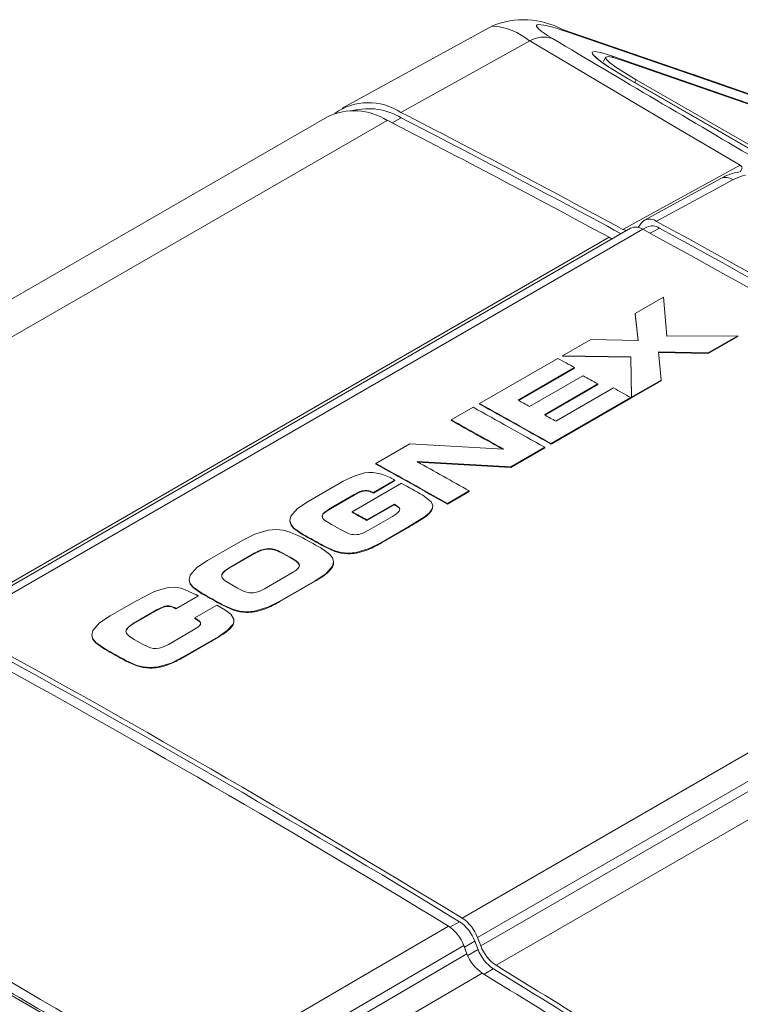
# Model space of a CAD drawing. Header units: millimetres. Extents: x 5 to 415, y 5 to 292.
# Tile 8 of 40: x 178 to 200, y 58 to 88. Entities that reach past the tile are written whole.
import ezdxf

# ---------------------------------------------------------------- set-up
doc = ezdxf.new("R2010")
doc.units = ezdxf.units.MM

msp = doc.modelspace()

# ---------------------------------------------------------------- linework, layer by layer
at = {"color": 7, "linetype": 'Continuous', "lineweight": 15}
for p, q in [((192.483, 87.755), (187.841, 85.206)), ((198.688, 86.247), (194.649, 87.636)), ((195.982, 86.782), (195.916, 86.648)), ((196.502, 86.685), (202.301, 84.678)), ((196.659, 86.129), (196.671, 86.124)), ((224.248, 70.204), (196.671, 86.124)), ((224.505, 70.168), (196.928, 86.088)), ((202.467, 84.925), (198.693, 86.245)), ((187.391, 84.947), (166.178, 72.701)), ((199.536, 83.038), (197.178, 81.75)), ((196.748, 81.502), (175.535, 69.256)), ((196.987, 81.529), (197.082, 81.664)), ((197.255, 81.539), (197.135, 81.47)), ((196.622, 81.43), (196.51, 81.468)), ((197.773, 79.371), (196.897, 78.865)), ((197.868, 78.175), (197.773, 79.371)), ((196.897, 78.865), (196.982, 78.039)), ((196.897, 78.848), (196.897, 78.865)), ((196.897, 78.848), (196.983, 78.022)), ((200.06, 78.179), (197.868, 78.175)), ((199.15, 77.654), (200.06, 78.179)), ((199.15, 77.637), (200.06, 78.163)), ((200.06, 78.163), (200.06, 78.179)), ((195.523, 78.072), (194.647, 77.566)), ((196.982, 78.039), (195.523, 78.072)), ((194.647, 77.566), (196.756, 77.534)), ((194.647, 77.549), (194.647, 77.566)), ((194.647, 77.549), (196.757, 77.517)), ((196.756, 77.534), (196.781, 76.286)), ((196.757, 77.517), (196.756, 77.534)), ((197.617, 77.684), (199.15, 77.654)), ((197.691, 76.811), (197.617, 77.684)), ((197.618, 77.667), (199.15, 77.637)), ((199.15, 77.637), (199.15, 77.654)), ((194.506, 77.485), (192.088, 76.089)), ((196.757, 77.517), (196.781, 76.27)), ((193.279, 76.195), (195.019, 77.2)), ((193.294, 76.187), (195.02, 77.183)), ((195.282, 76.95), (193.633, 75.998)), ((195.02, 77.183), (195.019, 77.2)), ((194.091, 75.742), (195.74, 76.694)), ((194.106, 75.734), (195.74, 76.677)), ((195.74, 76.677), (195.74, 76.694)), ((196.781, 76.286), (197.691, 76.811)), ((196.781, 76.27), (197.691, 76.795)), ((197.691, 76.795), (197.691, 76.811)), ((196.225, 76.571), (194.445, 75.543)), ((192.088, 76.072), (192.088, 76.089)), ((194.299, 74.853), (196.757, 76.272)), ((194.299, 74.837), (196.757, 76.256)), ((196.757, 76.256), (196.757, 76.272)), ((196.781, 76.27), (196.781, 76.286)), ((191.89, 75.974), (191.212, 75.583)), ((191.212, 75.566), (191.212, 75.583)), ((189.933, 74.844), (188.882, 74.238)), ((192.826, 74.683), (189.933, 74.844)), ((194.299, 74.837), (194.299, 74.853)), ((193.05, 74.132), (194.1, 74.739)), ((193.05, 74.116), (194.1, 74.722)), ((194.1, 74.722), (194.1, 74.739)), ((188.883, 74.222), (188.882, 74.238)), ((190.157, 74.298), (193.05, 74.132)), ((190.157, 74.281), (193.05, 74.116)), ((188.538, 73.945), (188.189, 73.841)), ((189.075, 73.914), (188.802, 73.962)), ((189.325, 73.809), (189.075, 73.914)), ((193.05, 74.116), (193.05, 74.132)), ((187.881, 73.688), (186.8, 73.064)), ((188.189, 73.841), (187.881, 73.688)), ((189.673, 73.629), (188.153, 72.751)), ((188.809, 73.341), (189.475, 73.725)), ((188.809, 73.325), (189.475, 73.709)), ((189.475, 73.709), (189.475, 73.725)), ((187.483, 72.856), (188.22, 73.281)), ((188.22, 73.281), (188.394, 73.37)), ((188.543, 73.391), (188.543, 73.408)), ((188.675, 73.396), (188.809, 73.341)), ((188.809, 73.325), (188.809, 73.341)), ((191.093, 73.003), (191.771, 73.394)), ((191.093, 72.986), (191.771, 73.377)), ((191.771, 73.377), (191.771, 73.394)), ((186.8, 73.064), (186.471, 72.847)), ((187.483, 72.84), (188.22, 73.265)), ((188.61, 72.495), (189.453, 72.981)), ((189.453, 72.965), (189.453, 72.981)), ((190.598, 73.05), (190.338, 73.256)), ((191.093, 72.986), (191.093, 73.003)), ((186.471, 72.847), (186.262, 72.615)), ((187.297, 72.729), (187.483, 72.856)), ((188.153, 72.734), (188.153, 72.751)), ((188.611, 72.478), (189.453, 72.965)), ((189.524, 72.683), (189.404, 72.605)), ((189.517, 72.945), (189.587, 72.895)), ((189.607, 72.768), (189.524, 72.683)), ((186.23, 72.489), (186.23, 72.472)), ((186.262, 72.615), (186.231, 72.474)), ((186.263, 72.599), (186.262, 72.615)), ((187.514, 72.351), (187.298, 72.493)), ((188.611, 72.478), (188.61, 72.495)), ((189.404, 72.605), (188.68, 72.187)), ((189.875, 72.271), (190.386, 72.588)), ((185.152, 72.058), (184.776, 71.867)), ((185.557, 72.18), (185.152, 72.058)), ((185.805, 72.201), (185.557, 72.18)), ((186.55, 71.985), (186.213, 72.133)), ((186.358, 72.245), (186.626, 72.057)), ((186.358, 72.228), (186.626, 72.04)), ((187.789, 72.198), (187.514, 72.351)), ((188.043, 72.077), (187.789, 72.198)), ((188.68, 72.187), (188.459, 72.08)), ((189.059, 71.801), (189.875, 72.271)), ((189.059, 71.784), (189.875, 72.255)), ((184.776, 71.867), (183.689, 71.24)), ((188.683, 71.611), (189.059, 71.801)), ((185.148, 71.475), (184.356, 71.018)), ((185.148, 71.459), (184.356, 71.002)), ((186.015, 71.474), (185.859, 71.55)), ((186.015, 71.457), (185.859, 71.534)), ((186.243, 71.347), (186.015, 71.474)), ((186.243, 71.331), (186.015, 71.457)), ((187.453, 71.44), (187.185, 71.63)), ((187.285, 71.688), (187.622, 71.538)), ((187.286, 71.672), (187.622, 71.522)), ((188.03, 71.469), (188.278, 71.489)), ((188.278, 71.489), (188.683, 71.611)), ((183.689, 71.24), (183.36, 71.023)), ((186.421, 71.236), (186.243, 71.347)), ((186.422, 71.219), (186.243, 71.331)), ((187.548, 71.067), (187.58, 71.209)), ((187.58, 71.193), (187.58, 71.209)), ((187.581, 71.177), (187.581, 71.193)), ((183.36, 71.023), (183.151, 70.791)), ((185.443, 70.369), (186.31, 70.869)), ((187.339, 70.835), (187.548, 71.067)), ((183.151, 70.791), (183.119, 70.651)), ((183.119, 70.665), (183.119, 70.649)), ((183.151, 70.775), (183.151, 70.791)), ((184.236, 70.614), (184.387, 70.519)), ((185.924, 69.991), (187.011, 70.618)), ((185.924, 69.974), (187.011, 70.602)), ((187.011, 70.618), (187.339, 70.835)), ((182.029, 70.273), (181.478, 69.991)), ((183.317, 70.198), (182.905, 70.376)), ((183.247, 70.421), (183.515, 70.233)), ((183.247, 70.405), (183.515, 70.216)), ((184.387, 70.519), (184.612, 70.393)), ((184.612, 70.393), (184.8, 70.3)), ((181.478, 69.991), (180.681, 69.531)), ((182.718, 69.762), (183.396, 70.154)), ((182.718, 69.746), (183.396, 70.137)), ((183.396, 70.137), (183.396, 70.154)), ((185.547, 69.8), (185.924, 69.991)), ((181.395, 69.3), (182.135, 69.727)), ((181.395, 69.283), (182.135, 69.711)), ((182.135, 69.727), (182.296, 69.806)), ((182.438, 69.826), (182.438, 69.842)), ((182.551, 69.836), (182.657, 69.796)), ((182.552, 69.82), (182.551, 69.836)), ((182.718, 69.746), (182.718, 69.762)), ((183.975, 69.86), (183.298, 69.469)), ((184.219, 69.724), (183.975, 69.86)), ((184.15, 69.878), (184.486, 69.728)), ((184.15, 69.861), (184.487, 69.712)), ((184.41, 69.583), (184.219, 69.724)), ((184.894, 69.659), (185.142, 69.678)), ((185.142, 69.678), (185.547, 69.8)), ((180.681, 69.531), (180.352, 69.315)), ((183.298, 69.469), (183.439, 69.372)), ((183.298, 69.453), (183.298, 69.469)), ((183.298, 69.453), (183.439, 69.355)), ((184.499, 69.428), (184.41, 69.583)), ((184.504, 69.371), (184.504, 69.388)), ((180.144, 69.083), (180.112, 68.942)), ((180.352, 69.315), (180.144, 69.083)), ((180.144, 69.066), (180.144, 69.083)), ((181.184, 69.124), (181.274, 69.22)), ((181.274, 69.22), (181.395, 69.3)), ((183.206, 69.069), (182.483, 68.651)), ((183.389, 69.185), (183.206, 69.069)), ((184.034, 68.899), (184.298, 69.077)), ((184.298, 69.077), (184.475, 69.277)), ((180.111, 68.957), (180.111, 68.94)), ((180.239, 68.713), (180.507, 68.524)), ((181.275, 68.896), (181.182, 68.994)), ((181.182, 68.977), (181.182, 68.994)), ((181.425, 68.802), (181.275, 68.896)), ((181.701, 68.649), (181.425, 68.802)), ((182.941, 68.268), (184.034, 68.899)), ((182.941, 68.252), (184.034, 68.883)), ((180.239, 68.696), (180.507, 68.508)), ((181.931, 68.55), (181.701, 68.649)), ((182.483, 68.651), (182.276, 68.556)), ((181.167, 68.156), (181.503, 68.006)), ((181.167, 68.139), (181.503, 67.989)), ((182.564, 68.078), (182.941, 68.268)), ((181.911, 67.937), (182.159, 67.956)), ((182.159, 67.956), (182.564, 68.078)), ((192.124, 59.344), (192.024, 59.602)), ((191.7, 59.099), (191.6, 59.357)), ((191.941, 59.489), (192.041, 59.232))]:
    msp.add_line(p, q, dxfattribs=at)
at = {"color": 7, "linetype": 'Continuous', "lineweight": 0}
for p, q in [((194.649, 87.636), (194.824, 87.557)), ((193.636, 87.291), (189.658, 85.079)), ((198.861, 86.168), (194.824, 87.557)), ((196.164, 86.823), (201.963, 84.816)), ((224.236, 70.209), (196.659, 86.129)), ((196.928, 86.088), (196.885, 86)), ((202.633, 84.848), (198.861, 86.168)), ((168.021, 72.588), (189.234, 84.834)), ((189.666, 84.912), (189.392, 84.753)), ((197.64, 81.508), (197.361, 81.347)), ((174.873, 68.977), (196.086, 81.223)), ((175.919, 69.225), (197.132, 81.471)), ((188.22, 73.265), (188.22, 73.281)), ((188.394, 73.353), (188.394, 73.37)), ((188.675, 73.38), (188.675, 73.396)), ((187.297, 72.713), (187.297, 72.729)), ((187.483, 72.84), (187.483, 72.856)), ((189.518, 72.929), (189.517, 72.945)), ((189.587, 72.878), (189.587, 72.895)), ((190.626, 72.817), (190.626, 72.834)), ((186.231, 72.458), (186.231, 72.474)), ((190.387, 72.572), (190.386, 72.588)), ((191.55, 60.202), (212.763, 72.448)), ((186.358, 72.228), (186.358, 72.245)), ((186.626, 72.04), (186.626, 72.057)), ((189.875, 72.255), (189.875, 72.271)), ((189.059, 71.784), (189.059, 71.801)), ((192.024, 59.602), (213.237, 71.848)), ((185.148, 71.459), (185.148, 71.475)), ((185.287, 71.529), (185.286, 71.545)), ((185.455, 71.581), (185.455, 71.598)), ((185.685, 71.585), (185.684, 71.601)), ((185.859, 71.534), (185.859, 71.55)), ((186.015, 71.457), (186.015, 71.474)), ((187.286, 71.672), (187.285, 71.688)), ((187.622, 71.522), (187.622, 71.538)), ((188.03, 71.452), (188.03, 71.469)), ((188.278, 71.472), (188.278, 71.489)), ((188.683, 71.594), (188.683, 71.611)), ((192.124, 59.344), (213.337, 71.59)), ((186.243, 71.331), (186.243, 71.347)), ((186.422, 71.219), (186.421, 71.236)), ((184.145, 70.825), (184.145, 70.842)), ((184.235, 70.922), (184.235, 70.938)), ((184.356, 71.002), (184.356, 71.018)), ((186.516, 71.114), (186.516, 71.13)), ((186.521, 71.046), (186.521, 71.062)), ((187.548, 71.051), (187.548, 71.067)), ((192.596, 58.745), (213.809, 70.991)), ((183.12, 70.634), (183.119, 70.651)), ((187.011, 70.602), (187.011, 70.618)), ((187.34, 70.818), (187.339, 70.835)), ((183.247, 70.405), (183.247, 70.421)), ((183.515, 70.216), (183.515, 70.233)), ((185.924, 69.974), (185.924, 69.991)), ((182.135, 69.711), (182.135, 69.727)), ((182.296, 69.79), (182.296, 69.806)), ((182.657, 69.78), (182.657, 69.796)), ((184.15, 69.861), (184.15, 69.878)), ((184.487, 69.712), (184.486, 69.728)), ((184.894, 69.642), (184.894, 69.659)), ((185.142, 69.662), (185.142, 69.678)), ((185.548, 69.784), (185.547, 69.8)), ((183.439, 69.355), (183.439, 69.372)), ((184.499, 69.412), (184.499, 69.428)), ((181.185, 69.107), (181.184, 69.124)), ((181.275, 69.204), (181.274, 69.22)), ((181.395, 69.283), (181.395, 69.3)), ((183.468, 69.26), (183.468, 69.277)), ((184.298, 69.06), (184.298, 69.077)), ((184.475, 69.261), (184.475, 69.277)), ((180.112, 68.926), (180.112, 68.942)), ((180.239, 68.696), (180.239, 68.713)), ((184.034, 68.883), (184.034, 68.899)), ((180.507, 68.508), (180.507, 68.524)), ((181.167, 68.139), (181.167, 68.156)), ((182.941, 68.252), (182.941, 68.268)), ((181.503, 67.989), (181.503, 68.006)), ((181.911, 67.92), (181.911, 67.937)), ((182.159, 67.94), (182.159, 67.956)), ((182.565, 68.062), (182.564, 68.078)), ((191.172, 59.919), (191.467, 60.089)), ((191.941, 59.489), (191.621, 59.304)), ((191.725, 59.049), (192.041, 59.232)), ((192.513, 58.633), (192.226, 58.467))]:
    msp.add_line(p, q, dxfattribs=at)
at = {"color": 7, "linetype": 'Continuous', "lineweight": 0, "flags": 128}
for points in [[(200.14, 83.45), (198.116, 84.639), (193.636, 87.291)], [(196.048, 86.502), (195.929, 86.582), (195.701, 86.751), (195.578, 86.873), (195.564, 86.942), (195.661, 86.957), (195.863, 86.917), (196.164, 86.823)], [(196.51, 81.468), (197.653, 82.092), (200.14, 83.45)], [(200.14, 83.245), (200.2, 83.353), (200.19, 83.398), (200.16, 83.434), (200.14, 83.45)], [(199.914, 83.003), (199.456, 82.753), (197.556, 81.716)], [(200.302, 83.137), (200.204, 83.118), (199.914, 83.003)], [(182.837, 55.106), (183.696, 55.609), (188.267, 58.284), (191.126, 59.957)], [(191.6, 59.357), (187.317, 56.85), (183.311, 54.506)], [(183.411, 54.249), (187.411, 56.589), (191.7, 59.099)], [(192.172, 58.5), (191.029, 57.832), (186.458, 55.157), (183.883, 53.65)]]:
    msp.add_lwpolyline(points, dxfattribs=at)
at = {"color": 7, "linetype": 'Continuous', "lineweight": 15, "flags": 128}
for points in [[(196.074, 86.489), (195.862, 86.633), (195.713, 86.75), (195.656, 86.806), (195.657, 86.804)], [(196.928, 86.088), (196.578, 86.297), (196.299, 86.478), (196.104, 86.623), (195.998, 86.728), (195.986, 86.788), (196.069, 86.801), (196.243, 86.766), (196.502, 86.685)], [(196.659, 86.129), (196.252, 86.372), (196.048, 86.502)], [(196.086, 81.223), (196.157, 81.19), (196.187, 81.179)], [(188.802, 73.962), (188.669, 73.961), (188.538, 73.945)], [(189.325, 73.809), (189.344, 73.798), (189.363, 73.788), (189.381, 73.777), (189.4, 73.767), (189.419, 73.757), (189.437, 73.746), (189.456, 73.736), (189.475, 73.725)], [(188.394, 73.37), (188.465, 73.394), (188.543, 73.408)], [(188.543, 73.408), (188.611, 73.408), (188.675, 73.396)], [(189.453, 72.981), (189.461, 72.977), (189.469, 72.972), (189.477, 72.968), (189.485, 72.963), (189.493, 72.959), (189.501, 72.954), (189.509, 72.95), (189.517, 72.945)], [(190.626, 72.834), (190.648, 72.943), (190.598, 73.05)], [(189.453, 72.965), (189.461, 72.96), (189.469, 72.956), (189.477, 72.951), (189.485, 72.947), (189.493, 72.942), (189.501, 72.938), (189.509, 72.933), (189.518, 72.929)], [(190.386, 72.588), (190.528, 72.704), (190.626, 72.834)], [(190.626, 72.817), (190.648, 72.927), (190.641, 72.942)], [(186.231, 72.474), (186.268, 72.355), (186.358, 72.245)], [(186.231, 72.458), (186.268, 72.338), (186.358, 72.228)], [(186.213, 72.133), (186.017, 72.182), (185.805, 72.201)], [(187.622, 71.538), (187.818, 71.488), (188.03, 71.469)], [(187.622, 71.522), (187.818, 71.472), (188.03, 71.452)], [(187.58, 71.209), (187.543, 71.33), (187.453, 71.44)], [(186.524, 71.078), (186.523, 71.091), (186.516, 71.114)], [(183.119, 70.651), (183.157, 70.531), (183.247, 70.421)], [(183.12, 70.634), (183.157, 70.514), (183.247, 70.405)], [(182.483, 70.405), (182.244, 70.352), (182.029, 70.273)], [(182.905, 70.376), (182.7, 70.415), (182.483, 70.405)], [(183.317, 70.198), (183.327, 70.192), (183.336, 70.187), (183.346, 70.181), (183.356, 70.176), (183.366, 70.17), (183.376, 70.165), (183.386, 70.159), (183.396, 70.154)], [(182.296, 69.806), (182.364, 69.828), (182.438, 69.842)], [(182.438, 69.842), (182.496, 69.844), (182.551, 69.836)], [(182.657, 69.796), (182.664, 69.792), (182.672, 69.788), (182.68, 69.784), (182.687, 69.779), (182.695, 69.775), (182.702, 69.771), (182.71, 69.767), (182.718, 69.762)], [(182.657, 69.78), (182.665, 69.776), (182.672, 69.771), (182.68, 69.767), (182.687, 69.763), (182.695, 69.759), (182.703, 69.754), (182.71, 69.75), (182.718, 69.746)], [(184.486, 69.728), (184.682, 69.678), (184.894, 69.659)], [(184.487, 69.712), (184.682, 69.662), (184.894, 69.642)], [(183.439, 69.372), (183.471, 69.326), (183.468, 69.277)], [(183.439, 69.355), (183.458, 69.335), (183.472, 69.299)], [(184.475, 69.277), (184.501, 69.352), (184.499, 69.428)], [(181.182, 68.994), (181.164, 69.059), (181.184, 69.124)], [(181.166, 69.052), (181.167, 69.065), (181.185, 69.107)], [(183.468, 69.277), (183.438, 69.229), (183.389, 69.185)], [(180.112, 68.942), (180.149, 68.822), (180.239, 68.713)], [(180.112, 68.926), (180.149, 68.806), (180.239, 68.696)], [(181.503, 68.006), (181.699, 67.956), (181.911, 67.937)], [(181.503, 67.989), (181.699, 67.94), (181.911, 67.92)]]:
    msp.add_lwpolyline(points, dxfattribs=at)
at = {"color": 7, "linetype": 'Continuous', "lineweight": 15}
for centre, radius, start, end in [((193.445, 85.419), 2.524, 61.5032, 112.3774), ((188.21, 83.21), 1.92, 57.7828, 115.2383), ((188.658, 83.568), 1.812, 56.5102, 125.1515), ((188.66, 83.256), 1.938, 58.6996, 104.3453), ((28.177, -229.041), 352.785, 61.57869, 62.8366), ((28.602, -228.796), 352.785, 61.57868, 62.8366), ((28.696, -228.796), 352.596, 61.58945, 62.83658), ((200.354, 81.647), 1.611, 98.5341, 120.4276), ((197.347, 81.443), 0.344, 52.4889, 140.1572), ((196.912, 81.143), 0.395, 56.1855, 114.636), ((197.42, 81.18), 0.395, 56.1685, 114.6312), ((16.451, -250.051), 377.979, 58.63461, 61.37077), ((16.544, -250.051), 377.792, 58.64849, 61.35688), ((16.027, -250.296), 377.979, 58.63462, 61.37076), ((16.363, -243.818), 367.383, 60.90266, 60.99417), ((15.462, -245.324), 369.047, 60.75814, 60.83959), ((14.769, -246.717), 370.731, 60.60104, 60.69523), ((13.127, -246.683), 369.064, 60.60067, 60.9938), ((13.137, -246.683), 369.046, 60.60067, 60.9938), ((14.205, -245.573), 368.242, 60.83959, 60.90267), ((12.929, -246.797), 369.064, 60.60067, 60.9938), ((13.419, -246.978), 369.852, 60.69525, 60.75814), ((12.539, -246.672), 368.473, 60.70668, 60.99398), ((12.548, -246.672), 368.454, 60.70668, 60.99398), ((9.922, -248.533), 369.064, 60.60067, 60.9938), ((9.931, -248.534), 369.046, 60.60067, 60.9938), ((10.31, -248.659), 369.656, 60.60085, 60.88753), ((9.608, -248.91), 369.397, 60.70828, 60.82653), ((189.16, 71.628), 1.887, 113.934, 119.8705), ((188.589, 72.899), 0.494, 95.35, 113.2151), ((188.579, 73.036), 0.357, 74.3984, 95.8091), ((188.482, 72.722), 0.686, 61.5229, 73.6701), ((187.372, 72.612), 0.14, 122.6875, 237.9942), ((187.358, 72.603), 0.125, 119.1723, 200.5377), ((188.203, 71.585), 1.447, 119.849, 128.7765), ((8.188, -249.608), 369.192, 60.74512, 60.82655), ((8.197, -249.609), 369.173, 60.74512, 60.82655), ((189.348, 72.622), 0.35, 46.9515, 61.005), ((189.526, 72.82), 0.0964, 327.7114, 50.9265), ((189.987, 73.201), 0.745, 302.4252, 329.0328), ((184.928, 80.825), 9.895, 299.9961, 303.4822), ((6.888, -250.284), 369.065, 60.73859, 60.85588), ((188.248, 72.622), 0.582, 249.4427, 291.2752), ((6.776, -250.363), 369.089, 60.73859, 60.85153), ((6.898, -250.284), 369.046, 60.73859, 60.85588), ((187.067, 75.258), 4.005, 293.8076, 299.8405), ((185.864, 70.225), 1.441, 113.6285, 119.7963), ((185.865, 70.208), 1.442, 113.6292, 119.7959), ((185.633, 70.734), 0.882, 101.6659, 113.1494), ((185.633, 70.718), 0.882, 101.6678, 113.1486), ((185.579, 70.995), 0.615, 80.1244, 101.6265), ((185.579, 70.979), 0.615, 80.1255, 101.627), ((185.549, 70.815), 0.798, 67.1584, 80.2365), ((185.549, 70.799), 0.798, 67.1576, 80.2383), ((188.053, 72.72), 1.268, 268.9378, 280.2076), ((187.952, 73.292), 1.849, 280.1701, 293.3106), ((186.268, 71.003), 0.279, 27.1416, 56.5041), ((186.268, 70.987), 0.279, 27.1357, 56.5079), ((187.323, 71.176), 0.258, 331.0244, 3.7778), ((184.248, 70.775), 0.122, 146.9639, 211.1974), ((184.459, 70.639), 0.373, 126.7703, 147.1276), ((184.459, 70.623), 0.373, 126.7734, 147.1227), ((184.938, 70.008), 1.166, 119.9733, 127.0747), ((184.939, 69.991), 1.167, 119.9738, 127.0737), ((185.749, 71.843), 1.123, 299.9398, 308.3377), ((186.308, 71.142), 0.227, 307.3019, 339.3978), ((186.433, 71.09), 0.0921, 342.349, 25.8938), ((186.893, 71.429), 0.757, 306.1752, 330.001), ((184.236, 70.763), 0.11, 145.5928, 183.6174), ((184.423, 70.884), 0.328, 211.5914, 235.3385), ((185.377, 73.438), 3.274, 299.9432, 306.8424), ((3.741, -252.115), 369.089, 60.73859, 60.85153), ((185.084, 70.959), 0.718, 246.6697, 262.1583), ((185.053, 70.723), 0.48, 261.9608, 276.3106), ((185.034, 70.906), 0.664, 276.2412, 291.8973), ((184.731, 71.613), 1.433, 292.6119, 299.7849), ((3.75, -252.115), 369.07, 60.73859, 60.85153), ((183.931, 73.448), 4.005, 293.8076, 299.8405), ((182.831, 68.495), 1.401, 112.4392, 119.8048), ((182.5, 69.284), 0.545, 96.4917, 111.9211), ((182.477, 69.491), 0.337, 77.2478, 96.6653), ((182.454, 69.401), 0.43, 61.8201, 76.8606), ((184.918, 70.91), 1.268, 268.9378, 280.2076), ((184.816, 71.482), 1.849, 280.1701, 293.3106), ((184.283, 69.369), 0.221, 330.5848, 11.1148), ((-5.186, -262.542), 377.979, 58.63462, 61.37076), ((-5.093, -262.542), 377.792, 58.64849, 61.35688), ((181.489, 68.913), 0.361, 126.4195, 147.4773), ((181.97, 68.285), 1.152, 119.9278, 127.12), ((182.873, 70.9), 2.327, 299.91, 307.7603), ((183.876, 69.611), 0.694, 307.4655, 329.6305), ((-5.61, -262.787), 377.979, 58.63461, 61.37077), ((0.77, -253.816), 369.065, 60.73859, 60.85588), ((0.779, -253.816), 369.046, 60.73859, 60.85588), ((182.094, 69.076), 0.551, 252.78, 289.2538), ((180.948, 71.726), 4.005, 293.8076, 299.8405), ((181.935, 69.188), 1.268, 268.9378, 280.2076), ((181.833, 69.76), 1.849, 280.1701, 293.3106), ((-14.666, -268.184), 377.982, 58.67949, 61.32589), ((-14.303, -268.593), 378.658, 58.76659, 61.23878), ((190.862, 59.171), 1.24, 20.3476, 56.2892), ((190.436, 58.924), 1.241, 20.3774, 56.2594), ((190.779, 59.058), 1.24, 20.3464, 56.3), ((-16.306, -271.862), 382.559, 59.01767, 60.03827), ((193.288, 59.776), 1.241, 200.3633, 236.1436), ((192.866, 59.533), 1.244, 200.4091, 236.0978), ((193.205, 59.664), 1.241, 200.3622, 236.1543), ((-17.576, -283.797), 401.88, 57.31487, 58.46812), ((-18, -284.042), 401.88, 57.31487, 58.46813), ((-17.432, -283.718), 401.599, 57.31479, 58.48141)]:
    msp.add_arc(centre, radius, start, end, dxfattribs=at)
at = {"color": 7, "linetype": 'Continuous', "lineweight": 0}
for centre, radius, start, end in [((192.329, 85.677), 2.076, 51.0053, 85.6276), ((194.071, 86.501), 0.902, 72.7545, 118.8739), ((196.089, 86.696), 0.148, 31.7922, 59.3792), ((199.694, 82.679), 0.392, 55.8528, 113.717), ((-13.721, -267.523), 377.789, 58.64866, 61.35672)]:
    msp.add_arc(centre, radius, start, end, dxfattribs=at)
for centre, major_axis, start_param, end_param in [((196.509, 86.59), (2.659, -1.173), 2.297865, 3.800837), ((554.24, -40.8), (441.056, -194.465), 3.800837, 3.825745)]:
    msp.add_ellipse(centre, major_axis=major_axis, ratio=0.09459, start_param=start_param, end_param=end_param, dxfattribs=at)
at = {"color": 7, "linetype": 'Continuous', "lineweight": 15}
msp.add_ellipse((198.199, 84.829), major_axis=(0.492, 1.417), ratio=0.809551, start_param=6.128724, end_param=6.285361, dxfattribs=at)

doc.saveas('drawing.dxf')
